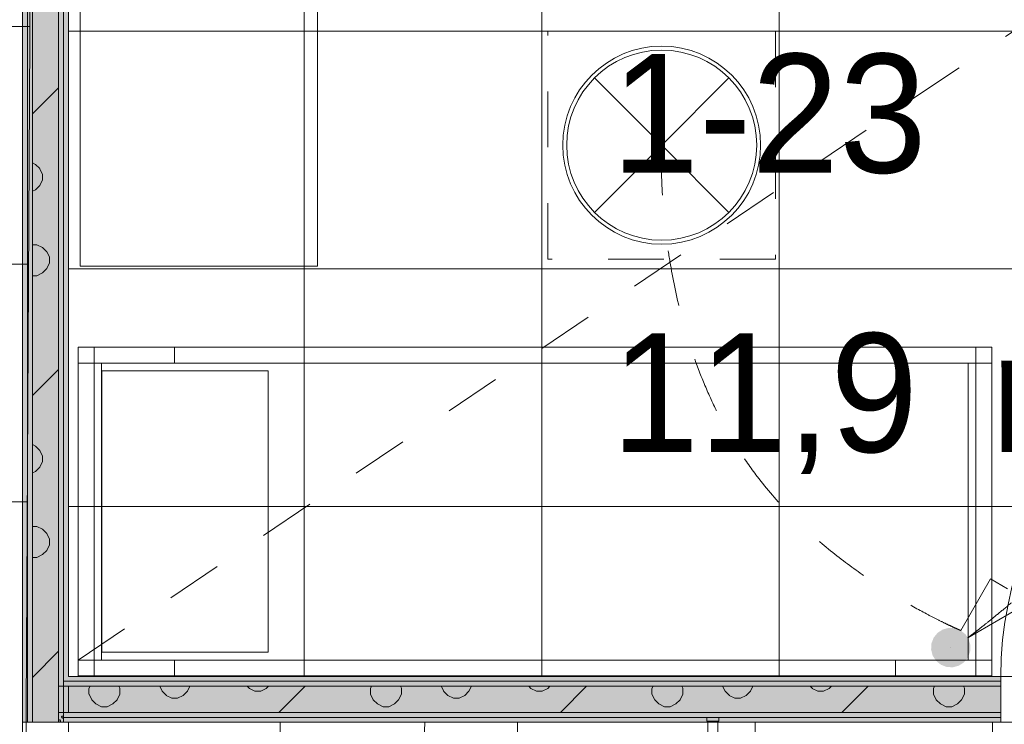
# Model space of a CAD drawing. Header units: millimetres. Extents: x -2932 to 42461, y -10716 to 17298.
# Tile 79 of 168: x 14892 to 17380, y 9536 to 11315. Entities that reach past the tile are written whole.
import ezdxf

# ---------------------------------------------------------------- set-up
doc = ezdxf.new("R2010")
doc.units = ezdxf.units.MM
doc.header["$MEASUREMENT"] = 0
doc.linetypes.add('Small Dashed', pattern=[282.222222, 141.111111, -141.111111])
doc.linetypes.add('Wipeout_Contour', pattern=[1000, 0, -1000])
for name, color, linetype, lineweight in [('0_Pen_No__1', 7, 'Continuous', 13), ('0_Pen_No__2', 8, 'Continuous', 15), ('_ hall_Pen_No__2', 8, 'Continuous', 15), ('ARCHICAD Doors_Pen_No__19', 255, 'Continuous', 0), ('ARCHICAD Zone Stamps_Pen_No__1', 7, 'Continuous', 13), ('Common Edges_Pen_No__1', 7, 'Continuous', 13), ('Cut Pattern-1_Pen_No__2', 8, 'Continuous', 15), ('Cut Pattern-3_Pen_No__1', 7, 'Continuous', 13), ('I-FURN.IFC Model_Pen_No__2', 8, 'Continuous', 15), ('I-WALL.IFC Model_Pen_No__1', 7, 'Continuous', 13), ('I-WALL.IFC Model_Pen_No__19', 255, 'Continuous', 0), ('SA_LAGI_Pen_No__1', 7, 'Continuous', 13), ('SA_LAGI_Pen_No__2', 8, 'Continuous', 15), ('SA_VALGUSTI_Pen_No__20', 1, 'Continuous', 0), ('SA_Valgustus_Pen_No__20', 1, 'Continuous', 0), ('Walls-1_Pen_No__1', 7, 'Continuous', 13), ('Walls_Pen_No__1', 7, 'Continuous', 13)]:
    doc.layers.add(name, color=color, linetype=linetype, lineweight=lineweight)
doc.layers.add('Furniture-1_Pen_No__62', color=7, linetype='Continuous', lineweight=20, true_color=0xaaaaaa)
doc.layers.add('SA_LAGI_Pen_No__102', color=7, linetype='Continuous', lineweight=13, true_color=0xcccccc)
doc.layers.add('I-WALL.IFC Model', color=7, linetype='Continuous')
doc.styles.add('GENERATED_STYLE_1', font='txt', dxfattribs={"width": 0.95})
doc.styles.add('GENERATED_STYLE_2', font='txt', dxfattribs={"width": 0.84})
doc.dimstyles.new('GENERATED_STYLE__2', dxfattribs={"dimtxt": 200, "dimasz": 152, "dimexe": 0.18, "dimexo": 0.0625, "dimgap": 0.09, "dimtad": 1, "dimtih": 1, "dimtoh": 1, "dimdec": 0, "dimzin": 0, "dimdsep": 46, "dimtxsty": 'GENERATED_STYLE_2', "dimblk": 'ARROWHEAD_2', "dimblk1": 'ARROWHEAD_2', "dimblk2": 'ARROWHEAD_2', "dimcen": 0.09, "dimse1": 1, "dimse2": 1, "dimclrd": 7, "dimclre": 7, "dimclrt": 7, "dimadec": 0, "dimazin": 0, "dimtfac": 1, "dimtdec": 4, "dimtmove": 0, "dimatfit": 3, "dimfxl": 0, "dimtolj": 1, "dimtzin": 0, "dimarcsym": 0})
pattern_1 = [(45, (-3e-10, 2e-10), (0, 35.35534), [0.99999, -48.99987]), (315, (3.89, 0.707), (0, 35.35534), [0.99999, -48.99987]), (90, (-0.354, -2.12), (-35.35528, 0), [1.06066, -34.29462]), (71.565, (-0.354, -1.061), (3.16e-05, 35.355304), [1.118075, -110.685214]), (288.435, (4.596, 2e-10), (-3.16e-05, 35.355304), [1.118075, -110.685214]), (270, (4.95, -1.06), (35.35528, 0), [1.06066, -34.29462]), (251.565, (4.95, -2.121), (3.16e-05, 35.355304), [1.118075, -110.685214]), (225, (4.596, -3.182), (0, 35.35534), [0.99999, -48.99987]), (161.565, (1.768, -4.243), (-141.4210514, 35.355386), [1.118075, -110.685214]), (135, (0.707, -3.89), (0, 35.35534), [0.99999, -48.99987]), (108.435, (-3e-10, -3.182), (-3.16e-05, 35.355304), [1.118075, -110.685214]), (180, (2.83, -4.243), (0, 35.35528), [1.06066, -34.29462]), (198.435, (3.889, -3.889), (141.4210514, 35.355386), [1.118075, -110.685214]), (0, (-7.778, -10.253), (0, 35.35528), [1.06066, -34.29462]), (90, (-9.9, -13.435), (-35.35528, 0), [1.06066, -34.29462]), (71.565, (-9.9, -12.374), (3.16e-05, 35.355304), [1.118075, -110.685214]), (45, (-9.546, -11.314), (0, 35.35534), [0.99999, -48.99987]), (315, (-5.657, -10.607), (0, 35.35534), [0.99999, -48.99987]), (288.435, (-4.95, -11.314), (-3.16e-05, 35.355304), [1.118075, -110.685214]), (270, (-4.596, -12.374), (35.35528, 0), [1.06066, -34.29462]), (251.565, (-4.596, -13.435), (3.16e-05, 35.355304), [1.118075, -110.685214]), (225, (-4.95, -14.496), (0, 35.35534), [0.99999, -48.99987]), (161.565, (-7.778, -15.556), (-141.4210514, 35.355386), [1.118075, -110.685214]), (135, (-8.84, -15.203), (0, 35.35534), [0.99999, -48.99987]), (108.435, (-9.546, -14.496), (-3.16e-05, 35.355304), [1.118075, -110.685214]), (180, (-6.718, -15.556), (0, 35.35528), [1.06066, -34.29462]), (198.435, (-5.657, -15.203), (141.4210514, 35.355386), [1.118075, -110.685214]), (18.435, (-8.839, -10.607), (70.710443, 35.355323), [1.118075, -110.685214]), (341.565, (-6.718, -10.253), (-70.710443, 35.355323), [1.118075, -110.685214]), (0, (13.08, -8.485), (0, 35.35528), [1.06066, -34.29462]), (90, (10.96, -11.667), (-35.35528, 0), [1.06066, -34.29462]), (71.565, (10.96, -10.607), (3.16e-05, 35.355304), [1.118075, -110.685214]), (45, (11.314, -9.546), (0, 35.35534), [0.99999, -48.99987]), (315, (15.203, -8.84), (0, 35.35534), [0.99999, -48.99987]), (288.435, (15.91, -9.546), (-3.16e-05, 35.355304), [1.118075, -110.685214]), (270, (16.263, -10.607), (35.35528, 0), [1.06066, -34.29462]), (251.565, (16.263, -11.667), (3.16e-05, 35.355304), [1.118075, -110.685214]), (225, (15.91, -12.728), (0, 35.35534), [0.99999, -48.99987]), (161.565, (13.081, -13.789), (-141.4210514, 35.355386), [1.118075, -110.685214]), (135, (12.02, -13.435), (0, 35.35534), [0.99999, -48.99987]), (108.435, (11.314, -12.728), (-3.16e-05, 35.355304), [1.118075, -110.685214]), (180, (14.142, -13.79), (0, 35.35528), [1.06066, -34.29462]), (198.435, (15.203, -13.435), (141.4210514, 35.355386), [1.118075, -110.685214]), (18.435, (12.021, -8.839), (70.710443, 35.355323), [1.118075, -110.685214]), (341.565, (14.142, -8.485), (-70.710443, 35.355323), [1.118075, -110.685214]), (0, (1.768, 1.06), (0, 35.35528), [1.06066, -34.29462]), (18.435, (0.707, 0.707), (70.710443, 35.355323), [1.118075, -110.685214]), (341.565, (2.828, 1.061), (-70.710443, 35.355323), [1.118075, -110.685214]), (0, (-5.657, 13.79), (0, 35.35528), [1.06066, -34.29462]), (90, (-7.778, 10.607), (-35.35528, 0), [1.06066, -34.29462]), (71.565, (-7.778, 11.667), (3.16e-05, 35.355304), [1.118075, -110.685214]), (45, (-7.425, 12.728), (0, 35.35534), [0.99999, -48.99987]), (315, (-3.536, 13.435), (0, 35.35534), [0.99999, -48.99987]), (288.435, (-2.828, 12.728), (-3.16e-05, 35.355304), [1.118075, -110.685214]), (270, (-2.475, 11.667), (35.35528, 0), [1.06066, -34.29462]), (251.565, (-2.475, 10.607), (3.16e-05, 35.355304), [1.118075, -110.685214]), (225, (-2.828, 9.546), (0, 35.35534), [0.99999, -48.99987]), (161.565, (-5.657, 8.485), (-141.4210514, 35.355386), [1.118075, -110.685214]), (135, (-6.718, 8.84), (0, 35.35534), [0.99999, -48.99987]), (108.435, (-7.425, 9.546), (-3.16e-05, 35.355304), [1.118075, -110.685214]), (180, (-4.596, 8.485), (0, 35.35528), [1.06066, -34.29462]), (198.435, (-3.536, 8.839), (141.4210514, 35.355386), [1.118075, -110.685214]), (18.435, (-6.718, 13.435), (70.710443, 35.355323), [1.118075, -110.685214]), (341.565, (-4.596, 13.789), (-70.710443, 35.355323), [1.118075, -110.685214]), (0, (9.546, 10.96), (0, 35.35528), [1.06066, -34.29462]), (90, (7.425, 7.778), (-35.35528, 0), [1.06066, -34.29462]), (71.565, (7.425, 8.839), (3.16e-05, 35.355304), [1.118075, -110.685214]), (45, (7.778, 9.9), (0, 35.35534), [0.99999, -48.99987]), (315, (11.667, 10.607), (0, 35.35534), [0.99999, -48.99987]), (288.435, (12.374, 9.9), (-3.16e-05, 35.355304), [1.118075, -110.685214]), (270, (12.728, 8.84), (35.35528, 0), [1.06066, -34.29462]), (251.565, (12.728, 7.778), (3.16e-05, 35.355304), [1.118075, -110.685214]), (225, (12.374, 6.718), (0, 35.35534), [0.99999, -48.99987]), (161.565, (9.546, 5.657), (-141.4210514, 35.355386), [1.118075, -110.685214]), (135, (8.485, 6.01), (0, 35.35534), [0.99999, -48.99987]), (108.435, (7.778, 6.718), (-3.16e-05, 35.355304), [1.118075, -110.685214]), (180, (10.607, 5.657), (0, 35.35528), [1.06066, -34.29462]), (198.435, (11.667, 6.01), (141.4210514, 35.355386), [1.118075, -110.685214]), (18.435, (8.485, 10.607), (70.710443, 35.355323), [1.118075, -110.685214]), (341.565, (10.607, 10.96), (-70.710443, 35.355323), [1.118075, -110.685214])]
pattern_2 = [(180, (-3e-10, 2e-10), (355.6, 355.6), [14.224, -696.974]), (90, (-46.23, 32), (355.6, 355.6), [14.224, -696.974]), (225, (24.9, 17.8), (-355.599, 355.599), [15.087, -487.807]), (206.565, (14.22, 7.11), (355.6, 355.5993), [15.904, -1574.386]), (63.435, (-46.23, 46.23), (355.5993, 355.6), [15.904, -1574.386]), (45, (-39.1, 60.45), (-355.599, 355.599), [15.087, -487.807]), (26.565, (-28.45, 71.12), (355.6, 355.5993), [15.904, -1574.386]), (360, (-14.22, 78.23), (355.6, 355.6), [14.224, -696.974]), (296.565, (24.89, 60.45), (-1066.7965, 1777.9974), [15.904, -1574.386]), (270, (32, 46.23), (355.6, 355.6), [14.224, -696.974]), (243.435, (32, 32), (355.5993, 355.6), [15.904, -1574.386]), (315, (14.2, 71.1), (355.599, 355.599), [15.087, -487.807]), (333.435, (-3e-10, 78.23), (-1777.9974, 1066.7965), [15.904, -1574.386]), (135, (181.36, 24.9), (355.599, 355.599), [15.087, -487.807]), (225, (234.7, 35.56), (-355.599, 355.599), [15.087, -487.807]), (206.565, (224.03, 24.9), (355.6, 355.5993), [15.904, -1574.386]), (180, (209.8, 17.78), (355.6, 355.6), [14.224, -696.974]), (90, (163.58, 49.8), (355.6, 355.6), [14.224, -696.974]), (63.435, (163.58, 64.01), (355.5993, 355.6), [15.904, -1574.386]), (45, (170.7, 78.23), (-355.599, 355.599), [15.087, -487.807]), (26.565, (181.36, 88.9), (355.6, 355.5993), [15.904, -1574.386]), (360, (195.58, 96), (355.6, 355.6), [14.224, -696.974]), (296.565, (234.7, 78.23), (-1066.7965, 1777.9974), [15.904, -1574.386]), (270, (241.8, 64), (355.6, 355.6), [14.224, -696.974]), (243.435, (241.8, 49.78), (355.5993, 355.6), [15.904, -1574.386]), (315, (224.03, 88.9), (355.599, 355.599), [15.087, -487.807]), (333.435, (209.8, 96.01), (-1777.9974, 1066.7965), [15.904, -1574.386]), (153.435, (195.58, 17.78), (-1066.7975, 355.5978), [15.904, -1574.386]), (116.565, (170.69, 35.56), (-355.5978, 1066.7975), [15.904, -1574.386]), (135, (-46.23, 216.9), (355.599, 355.599), [15.087, -487.807]), (225, (7.1, 227.6), (-355.599, 355.599), [15.087, -487.807]), (206.565, (-3.56, 216.92), (355.6, 355.5993), [15.904, -1574.386]), (180, (-17.78, 209.8), (355.6, 355.6), [14.224, -696.974]), (90, (-64, 241.8), (355.6, 355.6), [14.224, -696.974]), (63.435, (-64.01, 256.03), (355.5993, 355.6), [15.904, -1574.386]), (45, (-56.9, 270.26), (-355.599, 355.599), [15.087, -487.807]), (26.565, (-46.23, 280.92), (355.6, 355.5993), [15.904, -1574.386]), (360, (-32, 288.04), (355.6, 355.6), [14.224, -696.974]), (296.565, (7.11, 270.26), (-1066.7965, 1777.9974), [15.904, -1574.386]), (270, (14.22, 256.03), (355.6, 355.6), [14.224, -696.974]), (243.435, (14.22, 241.81), (355.5993, 355.6), [15.904, -1574.386]), (315, (-3.56, 280.9), (355.599, 355.599), [15.087, -487.807]), (333.435, (-17.78, 288.04), (-1777.9974, 1066.7965), [15.904, -1574.386]), (153.435, (-32, 209.8), (-1066.7975, 355.5978), [15.904, -1574.386]), (116.565, (-56.9, 227.58), (-355.5978, 1066.7975), [15.904, -1574.386]), (135, (-28.45, 7.1), (355.599, 355.599), [15.087, -487.807]), (153.435, (-14.22, 2e-10), (-1066.7975, 355.5978), [15.904, -1574.386]), (116.565, (-39.12, 17.78), (-355.5978, 1066.7975), [15.904, -1574.386]), (135, (-81.8, -195.6), (355.599, 355.599), [15.087, -487.807]), (225, (-28.45, -184.9), (-355.599, 355.599), [15.087, -487.807]), (206.565, (-39.12, -195.58), (355.6, 355.5993), [15.904, -1574.386]), (180, (-53.34, -202.7), (355.6, 355.6), [14.224, -696.974]), (90, (-99.57, -170.7), (355.6, 355.6), [14.224, -696.974]), (63.435, (-99.57, -156.46), (355.5993, 355.6), [15.904, -1574.386]), (45, (-92.46, -142.24), (-355.599, 355.599), [15.087, -487.807]), (26.565, (-81.79, -131.57), (355.6, 355.5993), [15.904, -1574.386]), (360, (-67.56, -124.46), (355.6, 355.6), [14.224, -696.974]), (296.565, (-28.45, -142.24), (-1066.7965, 1777.9974), [15.904, -1574.386]), (270, (-21.34, -156.46), (355.6, 355.6), [14.224, -696.974]), (243.435, (-21.34, -170.69), (355.5993, 355.6), [15.904, -1574.386]), (315, (-39.1, -131.57), (355.599, 355.599), [15.087, -487.807]), (333.435, (-53.34, -124.46), (-1777.9974, 1066.7965), [15.904, -1574.386]), (153.435, (-67.56, -202.69), (-1066.7975, 355.5978), [15.904, -1574.386]), (116.565, (-92.46, -184.91), (-355.5978, 1066.7975), [15.904, -1574.386]), (135, (-206.25, -14.2), (355.599, 355.599), [15.087, -487.807]), (225, (-152.9, -3.55), (-355.599, 355.599), [15.087, -487.807]), (206.565, (-163.58, -14.22), (355.6, 355.5993), [15.904, -1574.386]), (180, (-177.8, -21.33), (355.6, 355.6), [14.224, -696.974]), (90, (-224.03, 10.67), (355.6, 355.6), [14.224, -696.974]), (63.435, (-224.03, 24.9), (355.5993, 355.6), [15.904, -1574.386]), (45, (-216.9, 39.1), (-355.599, 355.599), [15.087, -487.807]), (26.565, (-206.25, 49.78), (355.6, 355.5993), [15.904, -1574.386]), (360, (-192.02, 56.9), (355.6, 355.6), [14.224, -696.974]), (296.565, (-152.9, 39.12), (-1066.7965, 1777.9974), [15.904, -1574.386]), (270, (-145.8, 24.9), (355.6, 355.6), [14.224, -696.974]), (243.435, (-145.8, 10.67), (355.5993, 355.6), [15.904, -1574.386]), (315, (-163.6, 49.8), (355.599, 355.599), [15.087, -487.807]), (333.435, (-177.8, 56.9), (-1777.9974, 1066.7965), [15.904, -1574.386]), (153.435, (-192.02, -21.33), (-1066.7975, 355.5978), [15.904, -1574.386]), (116.565, (-216.92, -3.55), (-355.5978, 1066.7975), [15.904, -1574.386]), (225, (327.15, 35.56), (-355.599, 355.599), [])]

# ---------------------------------------------------------------- blocks, each defined once
blk = doc.blocks.new('*D81')
at = {"layer": '0_Pen_No__1', "color": 7, "linetype": 'Continuous', "lineweight": 13}
for p, q in [((12064.2, 15323), (12064.2, 15623)), ((14899.5, 15323), (14899.5, 15623)), ((12122, 15573), (12006.5, 15373)), ((14957.2, 15573), (14841.8, 15373)), ((12064.2, 15473), (14899.5, 15473))]:
    blk.add_line(p, q, dxfattribs=at)
at = {"color": 254, "linetype": 'Wipeout_Contour', "lineweight": 0, "ltscale": 79661.49697}
blk.add_wipeout([(11893.6, 15750.1), (12108.1, 15750.1), (12108.1, 16035.8), (11893.6, 16035.8)], dxfattribs=at)
at = {"color": 254, "linetype": 'Wipeout_Contour', "lineweight": 0, "ltscale": 79384.620333}
blk.add_wipeout([(12090.2, 15481.1), (12411.4, 15481.1), (12411.4, 15744.8), (12090.2, 15744.8)], dxfattribs=at)
at = {"color": 254, "linetype": 'Wipeout_Contour', "lineweight": 0, "ltscale": 82519.549793}
blk.add_wipeout([(13160.3, 15481.1), (13803.5, 15481.1), (13803.5, 15744.8), (13160.3, 15744.8)], dxfattribs=at)
at = {"color": 254, "linetype": 'Wipeout_Contour', "lineweight": 0, "ltscale": 85662.235081}
blk.add_wipeout([(14440.5, 15481.1), (14873.6, 15481.1), (14873.6, 15744.8), (14440.5, 15744.8)], dxfattribs=at)
at = {"layer": '0_Pen_No__1', "color": 7, "lineweight": 13, "char_height": 200, "attachment_point": 7, "style": 'GENERATED_STYLE_2'}
for s, insert in [('\\A1;{\\pql;\\fArial|b0|i0|c0|p34;63}', (12122.1, 15513)), ('\\A1;{\\pql;\\fArial|b0|i0|c0|p34;2\xa0835}', (13192.1, 15513)), ('\\A1;{\\pql;\\fArial|b0|i0|c0|p34;116}', (14472.4, 15513))]:
    blk.add_mtext(s, dxfattribs=dict(at, insert=insert))
blk = doc.blocks.new('ARROWHEAD_2')
at = {"color": 0, "linetype": 'Continuous', "lineweight": 0}
for p, q in [((-0.378, -0.655), (0.378, 0.655)), ((0, 0), (-1, 0))]:
    blk.add_line(p, q, dxfattribs=at)
blk = doc.blocks.new('*D82')
at = {"layer": '0_Pen_No__1', "color": 7, "linetype": 'Continuous', "lineweight": 13}
for p, q in [((14899.5, 15323), (14899.5, 15623)), ((15015.5, 15323), (15015.5, 15623)), ((14957.2, 15573), (14841.8, 15373)), ((15073.2, 15573), (14957.8, 15373)), ((14899.5, 15473), (15015.5, 15473))]:
    blk.add_line(p, q, dxfattribs=at)
blk = doc.blocks.new('*D83')
at = {"layer": '0_Pen_No__1', "color": 7, "linetype": 'Continuous', "lineweight": 13}
for p, q in [((15015.5, 15323), (15015.5, 15623)), ((19185.5, 15323), (19185.5, 15623)), ((15073.2, 15573), (14957.8, 15373)), ((19243.2, 15573), (19127.8, 15373)), ((15015.5, 15473), (19185.5, 15473))]:
    blk.add_line(p, q, dxfattribs=at)
at = {"color": 254, "linetype": 'Wipeout_Contour', "lineweight": 0, "ltscale": 92628.136436}
blk.add_wipeout([(16778.9, 15481.1), (17422.1, 15481.1), (17422.1, 15744.8), (16778.9, 15744.8)], dxfattribs=at)
at = {"color": 254, "linetype": 'Wipeout_Contour', "lineweight": 0, "ltscale": 98194.275668}
blk.add_wipeout([(18726.5, 15481.1), (19159.6, 15481.1), (19159.6, 15744.8), (18726.5, 15744.8)], dxfattribs=at)
at = {"layer": '0_Pen_No__1', "color": 7, "lineweight": 13, "char_height": 200, "attachment_point": 7, "style": 'GENERATED_STYLE_2'}
for s, insert in [('\\A1;{\\pql;\\fArial|b0|i0|c0|p34;4\xa0170}', (16810.8, 15513)), ('\\A1;{\\pql;\\fArial|b0|i0|c0|p34;116}', (18758.4, 15513))]:
    blk.add_mtext(s, dxfattribs=dict(at, insert=insert))

msp = doc.modelspace()

# ---------------------------------------------------------------- hatches: boundary and pattern name
at = {"layer": 'Cut Pattern-1_Pen_No__2', "linetype": 'Continuous', "lineweight": 15}
h = msp.add_hatch(dxfattribs=at)
h.set_pattern_fill('FP_19_0001', color=8, style=0, pattern_type=2)
h.set_pattern_definition(pattern_2)
h.paths.add_polyline_path([(17371, 9632), (14990.5, 9632), (14990.5, 9566), (17371, 9566)])
at = {"layer": 'Cut Pattern-3_Pen_No__1', "linetype": 'Continuous', "lineweight": 13}
h = msp.add_hatch(dxfattribs=at)
h.set_pattern_fill('FP_18_0001', style=0, pattern_type=2)
h.set_pattern_definition(pattern_1)
h.paths.add_polyline_path([(17371, 9657), (15015.5, 9657), (15015.5, 9644.5), (17371, 9644.5)])
h = msp.add_hatch(dxfattribs=at)
h.set_pattern_fill('FP_18_0001', style=0, pattern_type=2)
h.set_pattern_definition(pattern_1)
h.paths.add_polyline_path([(15003, 9632), (17371, 9632), (17371, 9644.5), (15003, 9644.5)])
h = msp.add_hatch(dxfattribs=at)
h.set_pattern_fill('FP_18_0001', style=0, pattern_type=2)
h.set_pattern_definition(pattern_1)
h.paths.add_polyline_path([(14990.5, 9541), (15003, 9541), (15003, 9566), (14990.5, 9565.7)])
h = msp.add_hatch(dxfattribs=at)
h.set_pattern_fill('FP_18_0001', style=0, pattern_type=2)
h.set_pattern_definition(pattern_1)
h.paths.add_polyline_path([(17371, 9566), (15003, 9565.7), (15003, 9553.5), (17371, 9553.5)])
h = msp.add_hatch(dxfattribs=at)
h.set_pattern_fill('FP_18_0001', style=0, pattern_type=2)
h.set_pattern_definition(pattern_1)
h.paths.add_polyline_path([(15015.5, 9541), (15015.5, 9553.5), (15003, 9553.5), (15003, 9541)])
h = msp.add_hatch(dxfattribs=at)
h.set_pattern_fill('FP_18_0001', style=0, pattern_type=2)
h.set_pattern_definition(pattern_1)
h.paths.add_polyline_path([(15015.5, 9541), (17371, 9541), (17371, 9553.5), (15015.5, 9553.5)])
at = {"layer": 'I-WALL.IFC Model', "linetype": 'Continuous', "lineweight": 0, "true_color": 0x000000}
for points in [[(14899.5, 12500), (14899.5, 9541), (14912, 9541), (14912, 12500)], [(14912, 12500), (14912, 9541), (14924.5, 9541), (14924.5, 12500)], [(14924.5, 12500), (14924.5, 9541), (14990.5, 9541), (14990.5, 12500)], [(14990.5, 12500), (14990.5, 9541), (15003, 9541), (15003, 12500)], [(15003, 12500), (15003, 9541), (15015.5, 9541), (15015.5, 12500)], [(15015.5, 9644.5), (17371, 9644.5), (17371, 9657), (15015.5, 9657)], [(15015.5, 9632), (17371, 9632), (17371, 9644.5), (15015.5, 9644.5)], [(15015.5, 9566), (17371, 9566), (17371, 9632), (15015.5, 9632)], [(15015.5, 9553.5), (17371, 9553.5), (17371, 9566), (15015.5, 9566)], [(15015.5, 9541), (17371, 9541), (17371, 9553.5), (15015.5, 9553.5)]]:
    msp.add_hatch(color=178, dxfattribs=at).paths.add_polyline_path(points)
at = {"layer": 'SA_LAGI_Pen_No__102', "linetype": 'Continuous', "lineweight": 13, "true_color": 0xcccccc}
h = msp.add_hatch(dxfattribs=at)
h.set_pattern_fill('Grid_60x60_0001', color=254, style=0, pattern_type=2)
h.set_pattern_definition([(0, (16150, 8550), (0, 600), []), (90, (16150, 8550), (-600, 0), [])])
h.paths.add_polyline_path([(15015.5, 9541), (15015.5, 7882.5), (17672, 7870), (17672, 8482.5), (17788, 8482.5), (17788, 7882.5), (20188, 7882.5), (20188, 9541)])
at = {"layer": 'SA_Valgustus_Pen_No__20', "linetype": 'Continuous', "lineweight": 0}
for points in [[(17239.5, 9779.4), (17224.4, 9775.3), (17244.7, 9729.6)], [(17255.1, 9778.5), (17239.5, 9779.4), (17244.7, 9729.6)], [(17269.7, 9772.9), (17255.1, 9778.5), (17244.7, 9729.6)], [(17201.4, 9754.6), (17195.8, 9740), (17244.7, 9729.6)], [(17211.3, 9766.8), (17201.4, 9754.6), (17244.7, 9729.6)], [(17224.4, 9775.3), (17211.3, 9766.8), (17244.7, 9729.6)], [(17281.9, 9763.1), (17269.7, 9772.9), (17244.7, 9729.6)], [(17290.4, 9750), (17281.9, 9763.1), (17244.7, 9729.6)], [(17195.8, 9740), (17195, 9724.4), (17244.7, 9729.6)], [(17195, 9724.4), (17199, 9709.3), (17244.7, 9729.6)], [(17199, 9709.3), (17207.6, 9696.2), (17244.7, 9729.6)], [(17207.6, 9696.2), (17219.7, 9686.3), (17244.7, 9729.6)], [(17219.7, 9686.3), (17234.3, 9680.7), (17244.7, 9729.6)], [(17234.3, 9680.7), (17249.9, 9679.9), (17244.7, 9729.6)], [(17294.4, 9734.9), (17290.4, 9750), (17244.7, 9729.6)], [(17293.6, 9719.2), (17294.4, 9734.9), (17244.7, 9729.6)], [(17278.2, 9692.5), (17288, 9704.6), (17244.7, 9729.6)], [(17265.1, 9684), (17278.2, 9692.5), (17244.7, 9729.6)], [(17249.9, 9679.9), (17265.1, 9684), (17244.7, 9729.6)], [(17288, 9704.6), (17293.6, 9719.2), (17244.7, 9729.6)]]:
    msp.add_hatch(color=1, dxfattribs=at).paths.add_polyline_path(points)

# ---------------------------------------------------------------- linework, layer by layer
at = {"layer": '0_Pen_No__2', "color": 8, "linetype": 'Continuous', "lineweight": 15}
for p, q in [((16628.3, 9553.5), (16658.3, 9553.5)), ((16628.3, 9543.5), (16628.3, 9553.5)), ((16658.3, 9553.5), (16658.3, 9543.5)), ((16658.3, 9543.5), (16628.3, 9543.5)), ((16630.8, 9543.5), (16655.8, 9543.5)), ((16630.8, 9476), (16630.8, 9543.5)), ((16655.8, 9543.5), (16655.8, 9476))]:
    msp.add_line(p, q, dxfattribs=at)
at = {"layer": 'ARCHICAD Doors_Pen_No__19', "color": 255, "linetype": 'Continuous', "lineweight": 0}
msp.add_line((15015.5, 9541), (15915.5, 9541), dxfattribs=at)
for centre, start, end in [((18271, 9657), 90, 180), ((15015.5, 9541), 270, 0)]:
    msp.add_arc(centre, 900, start, end, dxfattribs=at)
at = {"layer": 'Common Edges_Pen_No__1', "color": 7, "linetype": 'Continuous', "lineweight": 13}
for p, q in [((17371, 9632), (14990.5, 9632)), ((17371, 9644.5), (15003, 9644.5)), ((14990.5, 9541), (14990.5, 9566)), ((17371, 9566), (14990.5, 9566)), ((15003, 9541), (15003, 9553.5)), ((17371, 9553.5), (15003, 9553.5))]:
    msp.add_line(p, q, dxfattribs=at)
at = {"layer": 'Furniture-1_Pen_No__62', "color": 253, "linetype": 'Continuous', "lineweight": 20, "true_color": 0xaaaaaa}
for p, q in [((15040, 9698), (15040, 9658)), ((15080, 9698), (15040, 9698)), ((15080, 9698), (15207, 9698)), ((15080, 9658), (15080, 9698)), ((17181, 9698), (15207, 9698)), ((15283.2, 9698), (15283.2, 9658)), ((17104.8, 9698), (17104.8, 9658)), ((17181, 9698), (17308, 9698)), ((17308, 9698), (17308, 9658)), ((17348, 9698), (17308, 9698)), ((17348, 9658), (17348, 9698)), ((15040, 9658), (15080, 9658)), ((15283.2, 9658), (15080, 9658)), ((17104.8, 9658), (15283.2, 9658)), ((17308, 9658), (17104.8, 9658)), ((17308, 9658), (17348, 9658))]:
    msp.add_line(p, q, dxfattribs=at)
at = {"layer": 'I-FURN.IFC Model_Pen_No__2', "color": 8, "linetype": 'Continuous', "lineweight": 15}
for p, q in [((15080, 10488), (15040, 10488)), ((15040, 10488), (15040, 10448)), ((15040, 9658), (15040, 10488)), ((15040, 10488), (17348, 10488)), ((15080, 10488), (15283.2, 10488)), ((15080, 10448), (15080, 10488)), ((15283.2, 10488), (17104.8, 10488)), ((15283.2, 10448), (15283.2, 10488)), ((17104.8, 10488), (17308, 10488)), ((17104.8, 10448), (17104.8, 10488)), ((17348, 10488), (17308, 10488)), ((17308, 10488), (17308, 10448)), ((17348, 10448), (17348, 10488)), ((17348, 10488), (17348, 9658)), ((15040, 10448), (15040, 9698)), ((15040, 10448), (15080, 10448)), ((15080, 9698), (15080, 10448)), ((15080, 10448), (15207, 10448)), ((15099, 9698), (15099, 10448)), ((15100, 10428), (15520, 10428)), ((15100, 9718), (15100, 10428)), ((15207, 10448), (17181, 10448)), ((15520, 10428), (15520, 9718)), ((17181, 10448), (17308, 10448)), ((17289, 9698), (17289, 10448)), ((17308, 10448), (17308, 9698)), ((17308, 10448), (17348, 10448)), ((17348, 9698), (17348, 10448)), ((15520, 9718), (15100, 9718)), ((15080, 9698), (15040, 9698)), ((15040, 9698), (15040, 9658)), ((15080, 9698), (15207, 9698)), ((15080, 9658), (15080, 9698)), ((15207, 9698), (17181, 9698)), ((15283.2, 9658), (15283.2, 9698)), ((17104.8, 9658), (17104.8, 9698)), ((17181, 9698), (17308, 9698)), ((17348, 9698), (17308, 9698)), ((17308, 9698), (17308, 9658)), ((17348, 9658), (17348, 9698)), ((15040, 9658), (15080, 9658)), ((17348, 9658), (15040, 9658)), ((15080, 9658), (15283.2, 9658)), ((15283.2, 9658), (17104.8, 9658)), ((17104.8, 9658), (17308, 9658)), ((17308, 9658), (17348, 9658))]:
    msp.add_line(p, q, dxfattribs=at)
at = {"layer": 'I-WALL.IFC Model_Pen_No__1', "color": 7, "linetype": 'Continuous', "lineweight": 13}
for p, q in [((14912, 12500), (14912, 9541)), ((14924.5, 12500), (14924.5, 9541)), ((14990.5, 12500), (14990.5, 9541)), ((15003, 12500), (15003, 9541)), ((17371, 9541), (17371, 9657)), ((15015.5, 9644.5), (17371, 9644.5)), ((15015.5, 9632), (17371, 9632)), ((15015.5, 9566), (17371, 9566)), ((15015.5, 9553.5), (17371, 9553.5)), ((14899.5, 9541), (15015.5, 9541))]:
    msp.add_line(p, q, dxfattribs=at)
at = {"layer": 'I-WALL.IFC Model_Pen_No__1', "color": 7, "linetype": 'Continuous', "lineweight": 13, "flags": 128}
for points in [[(14899.5, 12500), (14899.5, 9541)], [(15015.5, 9657), (15015.5, 12500)], [(17371, 9657), (15015.5, 9657)], [(15015.5, 9566), (15015.5, 9632)], [(15015.5, 9632), (15015.5, 9566)], [(15015.5, 9541), (17371, 9541)]]:
    msp.add_lwpolyline(points, dxfattribs=at)
at = {"layer": 'I-WALL.IFC Model_Pen_No__19', "color": 255, "linetype": 'Continuous', "lineweight": 0}
for p, q in [((18271, 9657), (17371, 9657)), ((14899.5, 9541), (14899.5, 8641)), ((15015.5, 8641), (15015.5, 9541)), ((17371, 9541), (18271, 9541))]:
    msp.add_line(p, q, dxfattribs=at)
at = {"layer": 'SA_LAGI_Pen_No__1', "color": 7, "linetype": 'Small Dashed', "lineweight": 13}
msp.add_line((15040, 9698), (19210.5, 12500), dxfattribs=at)
at = {"layer": 'SA_LAGI_Pen_No__2', "color": 8, "linetype": 'Continuous', "lineweight": 15, "flags": 128}
msp.add_lwpolyline([(15015.5, 9541), (20188, 9541), (20188, 7882.5), (17788, 7882.5), (17788, 8482.5), (17672, 8482.5), (17672, 7870), (15015.5, 7882.5)], close=True, dxfattribs=at)
at = {"layer": 'SA_VALGUSTI_Pen_No__20', "color": 1, "linetype": 'Small Dashed', "lineweight": 0}
for points in [[(17269.7, 9772.9), (17269.7, 9772.9), (16953.5, 9903.4), (16755.5, 10161.6), (16486.1, 10512.9), (16514.3, 10998), (16514.3, 10998)], [(17288, 9754.6), (17288, 9754.6), (17617.1, 9999.8), (17864.4, 10319.9), (18105.4, 10631.8), (18258, 11000.8), (18258, 11000.8)]]:
    msp.add_open_spline(points, degree=3, knots=[0, 0, 0, 0, 1, 1, 1, 2, 2, 2, 2], dxfattribs=at)
at = {"layer": 'SA_Valgustus_Pen_No__20', "color": 1, "linetype": 'Continuous', "lineweight": 0}
for p, q in [((17269.7, 9772.9), (17344.7, 9902.8)), ((17344.7, 9902.8), (17388, 9877.8)), ((17288, 9754.6), (17417.9, 9829.6)), ((17244.7, 9729.6), (17244.8, 9729.6))]:
    msp.add_line(p, q, dxfattribs=at)
at = {"layer": 'Walls-1_Pen_No__1', "color": 7, "linetype": 'Continuous', "lineweight": 13}
for p, q in [((17371, 9657), (15015.5, 9657)), ((17371, 9541), (17371, 9657)), ((14899.5, 9541), (17371, 9541))]:
    msp.add_line(p, q, dxfattribs=at)
at = {"layer": 'Walls_Pen_No__1', "color": 7, "linetype": 'Continuous', "lineweight": 13}
for p, q in [((17371, 9657), (18196, 9657)), ((14899.5, 8641), (14899.5, 9541)), ((15015.5, 9541), (15015.5, 9516)), ((18271, 9541), (17371, 9541))]:
    msp.add_line(p, q, dxfattribs=at)

# ---------------------------------------------------------------- texts
at = {"layer": 'ARCHICAD Zone Stamps_Pen_No__1', "color": 7, "lineweight": 13, "char_height": 300, "attachment_point": 1, "style": 'GENERATED_STYLE_1'}
for s, insert in [('\\A1;{\\pql;\\pt0;\\fSwis721 Lt BT|b0|i0|c0|p34;1-23}', (16387.1, 11228.5)), ('\\A1;{\\pql;\\pt0,100;\\fSwis721 Lt BT|b0|i0|c0|p34;11,9\\fSwis721 Lt BT|b0|i0|c0|p34;\\A1{\\H.66x;\\S^  ;}\\fSwis721 Lt BT|b0|i0|c0|p34; m\\fSwis721 Lt BT|b0|i0|c0|p34;\\A1{\\H.66x;\\S2^  ;}}', (16387.1, 10610.9))]:
    msp.add_mtext(s, dxfattribs=dict(at, insert=insert))

# ---------------------------------------------------------------- next in the draw order: dimensions: what is measured, and where the dimension line sits
at = {"color": 7, "linetype": 'Continuous', "lineweight": 13}
dim = msp.add_linear_dim(base=(14899.5, 15473), p1=(12064.2, 10316.9), p2=(14899.5, 10316.9), dimstyle='GENERATED_STYLE__2', dxfattribs=at)
dim.commit()
dim.dimension.update_dxf_attribs({"geometry": '*D81', "text_midpoint": (13545.4, 15613), "dimtype": 160})

# ---------------------------------------------------------------- next in the draw order: hatches: boundary and pattern name
at = {"layer": 'Cut Pattern-3_Pen_No__1', "linetype": 'Continuous', "lineweight": 13}
h = msp.add_hatch(dxfattribs=at)
h.set_pattern_fill('FP_18_0001', style=0, pattern_type=2)
h.set_pattern_definition(pattern_1)
h.paths.add_polyline_path([(14899.5, 9541), (14912, 9541), (14912, 12500), (14899.5, 12500)])
h = msp.add_hatch(dxfattribs=at)
h.set_pattern_fill('FP_18_0001', style=0, pattern_type=2)
h.set_pattern_definition(pattern_1)
h.paths.add_polyline_path([(14924.5, 9541), (14924.5, 12500), (14912, 12500), (14912, 9541)])
at = {"layer": 'SA_LAGI_Pen_No__102', "linetype": 'Continuous', "lineweight": 13, "true_color": 0xcccccc}
h = msp.add_hatch(dxfattribs=at)
h.set_pattern_fill('Grid_60x60_0001', color=254, style=0, pattern_type=2)
h.set_pattern_definition([(270, (13271.1, 11896.84), (600, 0), []), (2e-13, (13271.1, 11896.84), (0, 600), [])])
h.paths.add_polyline_path([(12064.2, 12500), (12064.2, 7882.5), (14899.5, 7882.5), (14924.5, 12500)])

# ---------------------------------------------------------------- next in the draw order: linework, layer by layer
at = {"layer": 'Common Edges_Pen_No__1', "color": 7, "linetype": 'Continuous', "lineweight": 13}
for p, q in [((14912, 9541), (14912, 12500)), ((14924.5, 9541), (14924.5, 12500))]:
    msp.add_line(p, q, dxfattribs=at)
at = {"layer": 'SA_LAGI_Pen_No__1', "color": 7, "linetype": 'Continuous', "lineweight": 13, "flags": 128}
msp.add_lwpolyline([(12064.2, 12500), (14924.5, 12500), (14899.5, 7882.5), (12064.2, 7882.5)], close=True, dxfattribs=at)
at = {"layer": 'Walls-1_Pen_No__1', "color": 7, "linetype": 'Continuous', "lineweight": 13}
msp.add_line((14899.5, 12500), (14899.5, 9541), dxfattribs=at)

# ---------------------------------------------------------------- next in the draw order: dimensions: what is measured, and where the dimension line sits
at = {"color": 7, "linetype": 'Continuous', "lineweight": 13}
dim = msp.add_linear_dim(base=(15015.5, 15473), p1=(14899.5, 10316.9), p2=(15015.5, 10316.9), dimstyle='GENERATED_STYLE__2', dxfattribs=at)
dim.commit()
dim.dimension.update_dxf_attribs({"geometry": '*D82', "text_midpoint": (14707.8, 15613), "dimtype": 160})

# ---------------------------------------------------------------- next in the draw order: dimensions: what is measured, and where the dimension line sits
dim = msp.add_linear_dim(base=(19185.5, 15473), p1=(15015.5, 10316.9), p2=(19185.5, 11215.7), dimstyle='GENERATED_STYLE__2', dxfattribs=at)
dim.commit()
dim.dimension.update_dxf_attribs({"geometry": '*D83', "text_midpoint": (17164, 15613), "dimtype": 160})

# ---------------------------------------------------------------- next in the draw order: hatches: boundary and pattern name
at = {"layer": 'Cut Pattern-1_Pen_No__2', "linetype": 'Continuous', "lineweight": 15}
h = msp.add_hatch(dxfattribs=at)
h.set_pattern_fill('FP_19_0001', color=8, style=0, pattern_type=2)
h.set_pattern_definition(pattern_2)
h.paths.add_polyline_path([(14924.5, 9541), (14990.5, 9541), (14990.5, 12500), (14924.5, 12500)])
at = {"layer": 'Cut Pattern-3_Pen_No__1', "linetype": 'Continuous', "lineweight": 13}
h = msp.add_hatch(dxfattribs=at)
h.set_pattern_fill('FP_18_0001', style=0, pattern_type=2)
h.set_pattern_definition(pattern_1)
h.paths.add_polyline_path([(15003, 9632), (15003, 12500), (14990.5, 12500), (14990.5, 9632)])
h = msp.add_hatch(dxfattribs=at)
h.set_pattern_fill('FP_18_0001', style=0, pattern_type=2)
h.set_pattern_definition(pattern_1)
h.paths.add_polyline_path([(15015.5, 9644.5), (15015.5, 12500), (15003, 12500), (15003, 9644.5)])
at = {"layer": 'SA_LAGI_Pen_No__102', "linetype": 'Continuous', "lineweight": 13, "true_color": 0xcccccc}
h = msp.add_hatch(dxfattribs=at)
h.set_pattern_fill('Grid_60x60_0001', color=254, style=0, pattern_type=2)
h.set_pattern_definition([(270, (18610.95, 11285.7), (600, 0), []), (2e-13, (18610.95, 11285.7), (0, 600), [])])
h.paths.add_polyline_path([(19185.5, 12500), (15015.5, 12500), (15015.5, 9657), (19185.5, 9657)])

# ---------------------------------------------------------------- next in the draw order: linework, layer by layer
at = {"layer": '_ hall_Pen_No__2', "color": 8, "linetype": 'Continuous', "lineweight": 15}
for p, q in [((15045, 11692.9), (15045, 10692.9)), ((15645, 10692.9), (15645, 11692.9)), ((15045, 10692.9), (15645, 10692.9))]:
    msp.add_line(p, q, dxfattribs=at)
at = {"layer": 'Common Edges_Pen_No__1', "color": 7, "linetype": 'Continuous', "lineweight": 13}
for p, q in [((14990.5, 9632), (14990.5, 12500)), ((15003, 9644.5), (15003, 12500))]:
    msp.add_line(p, q, dxfattribs=at)
at = {"layer": 'Furniture-1_Pen_No__62', "color": 253, "linetype": 'Continuous', "lineweight": 20, "true_color": 0xaaaaaa}
for p, q in [((15040, 10488), (15040, 10448)), ((15080, 10488), (15040, 10488)), ((15080, 10488), (15283.2, 10488)), ((15080, 10448), (15080, 10488)), ((15283.2, 10488), (17104.8, 10488)), ((15283.2, 10488), (15283.2, 10448)), ((17104.8, 10488), (17308, 10488)), ((17104.8, 10488), (17104.8, 10448)), ((17308, 10488), (17308, 10448)), ((17348, 10488), (17308, 10488)), ((17348, 10448), (17348, 10488)), ((15040, 9698), (15040, 10448)), ((15040, 10448), (15080, 10448)), ((15080, 10448), (15080, 9698)), ((15207, 10448), (15080, 10448)), ((15099, 10448), (15099, 9698)), ((15207, 10448), (17181, 10448)), ((17308, 10448), (17181, 10448)), ((17289, 9698), (17289, 10448)), ((17308, 9698), (17308, 10448)), ((17308, 10448), (17348, 10448)), ((17348, 10448), (17348, 9698))]:
    msp.add_line(p, q, dxfattribs=at)
at = {"layer": 'SA_LAGI_Pen_No__1', "color": 7, "linetype": 'Continuous', "lineweight": 13, "flags": 128}
msp.add_lwpolyline([(19185.5, 12500), (15015.5, 12500), (15015.5, 9657), (19185.5, 9657)], close=True, dxfattribs=at)
at = {"layer": 'SA_VALGUSTI_Pen_No__20', "color": 1, "linetype": 'Small Dashed', "lineweight": 0}
for p, q in [((16226.6, 11285.7), (16802, 11285.7)), ((16226.6, 10710.3), (16226.6, 11285.7)), ((16802, 11285.7), (16802, 10710.3)), ((16802, 10710.3), (16226.6, 10710.3))]:
    msp.add_line(p, q, dxfattribs=at)
at = {"layer": 'SA_VALGUSTI_Pen_No__20', "color": 1, "linetype": 'Continuous', "lineweight": 0}
for q in [(16344.6, 11167.7), (16684, 11167.7), (16344.6, 10828.3), (16684, 10828.3)]:
    msp.add_line((16514.3, 10998), q, dxfattribs=at)
msp.add_circle((16514.3, 10998), 240, dxfattribs=at)
for start, end in [(0, 180), (180, 0)]:
    msp.add_arc((16514.3, 10998), 250, start, end, dxfattribs=at)
at = {"layer": 'Walls-1_Pen_No__1', "color": 7, "linetype": 'Continuous', "lineweight": 13}
msp.add_line((15015.5, 9657), (15015.5, 12500), dxfattribs=at)

doc.saveas('drawing.dxf')
